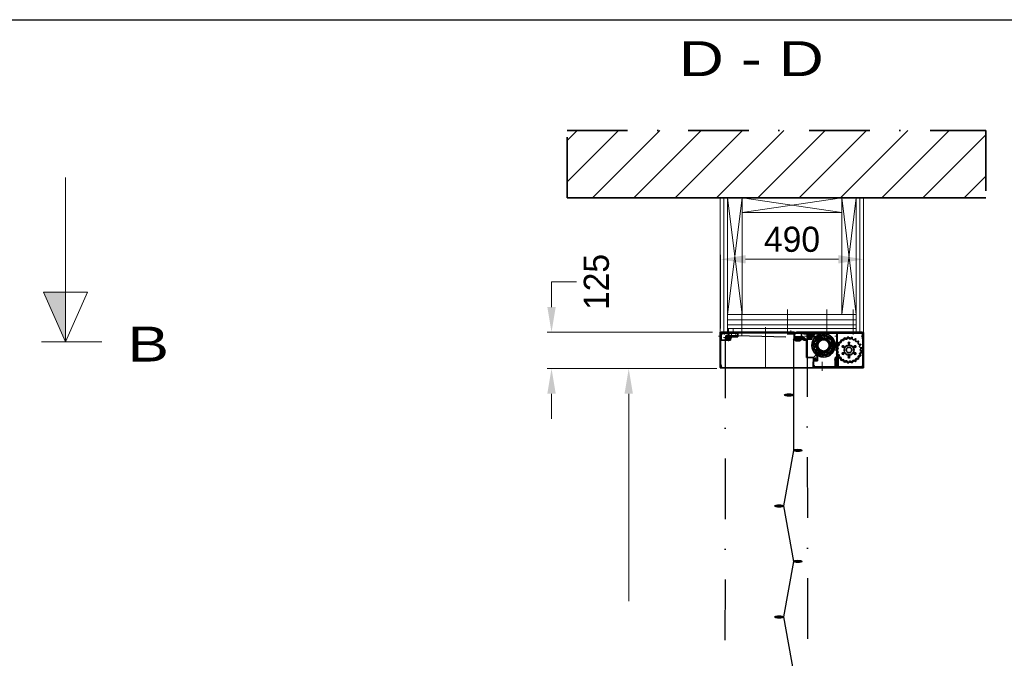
# Model space of a CAD drawing. Extents: x 50445 to 145605, y -10968 to 41989.
# Tile 21 of 256: x 58989 to 62360, y 6414 to 8600. Entities that reach past the tile are written whole.
import ezdxf
from ezdxf.enums import TextEntityAlignment as Align

# ---------------------------------------------------------------- set-up
doc = ezdxf.new("R2010")
doc.units = 0
doc.header["$LTSCALE"] = 414.30304
doc.header["$MEASUREMENT"] = 0
doc.linetypes.add('DASHDOT', pattern=[1, 0.5, -0.25, 0, -0.25])
doc.linetypes.add('DASHED', pattern=[0.75, 0.5, -0.25])
doc.layers.get('0').update_dxf_attribs({"linetype": 'CONTINUOUS'})
doc.layers.get('Defpoints').update_dxf_attribs({"linetype": 'CONTINUOUS'})
for name, color, linetype, lineweight in [('BESCHRIFTUNG 025', 7, 'CONTINUOUS', 25), ('BLECH', 5, 'CONTINUOUS', 35), ('ELEKTRIK', 7, 'CONTINUOUS', 0), ('GEWEBE', 171, 'CONTINUOUS', 25), ('HILFSLINIEN', 3, 'CONTINUOUS', 13), ('LIJN18', 30, 'CONTINUOUS', 18), ('MITTELLINIEN', 7, 'DASHDOT', 18), ('PROMAT', 7, 'CONTINUOUS', 35), ('SCHRAFFUR WÄNDE', 34, 'CONTINUOUS', 18), ('STAHLBAU', 7, 'CONTINUOUS', 35), ('Standard', 7, 'CONTINUOUS', 25), ('UNSICHTBARE', 7, 'DASHED', 18)]:
    doc.layers.add(name, color=color, linetype=linetype, lineweight=lineweight)
doc.styles.add('Arial', font='arial.ttf')
doc.dimstyles.get("Standard").update_dxf_attribs({"dimtxt": 0.18, "dimasz": 0.18, "dimexe": 0.18, "dimexo": 0.0625, "dimgap": 0.09, "dimtad": 0, "dimtih": 1, "dimtoh": 1, "dimdec": 4, "dimzin": 0, "dimdsep": 46, "dimtxsty": 'Standard', "dimcen": 0.09, "dimadec": 0, "dimazin": 0, "dimtfac": 1, "dimtdec": 4, "dimtofl": 0, "dimtmove": 0, "dimatfit": 3, "dimfxl": 1, "dimtolj": 1, "dimtzin": 0, "dimarcsym": 0})

# ---------------------------------------------------------------- blocks, each defined once
blk = doc.blocks.new('*D551')
at = {"layer": 'Defpoints', "color": 0, "linetype": 'Continuous', "lineweight": 0, "transparency": 16777216}
for p in [(61390.8, 7405.4), (61073.7, 4530), (61245.8, 4530)]:
    blk.add_point(p, dxfattribs=at)
at = {"layer": 'LIJN18', "color": 0, "linetype": 'Continuous', "lineweight": 0, "transparency": 16777216}
for p, q in [((61375.8, 7405.4), (61058.7, 7405.4)), ((61073.7, 7319.4), (61073.7, 6609)), ((61073.7, 4616), (61073.7, 5326.3)), ((61230.8, 4530), (61058.7, 4530))]:
    blk.add_line(p, q, dxfattribs=at)
for points in [[(61059.3, 7319.4), (61088, 7319.4), (61073.7, 7405.4)], [(61059.3, 4616), (61088, 4616), (61073.7, 4530)]]:
    blk.add_solid(points, dxfattribs=at)
at = {"layer": 'LIJN18', "color": 0, "linetype": 'Continuous', "lineweight": 0, "transparency": 16777216, "insert": (61073.7, 5967.7), "char_height": 86, "attachment_point": 5, "rotation": 90}
blk.add_mtext('\\A1;Afrollengte 2700', dxfattribs=at)
blk = doc.blocks.new('*D552')
at = {"layer": 'Defpoints', "color": 0, "linetype": 'Continuous', "lineweight": 0, "transparency": 16777216}
for p in [(60809.4, 7530), (61375.8, 7530), (61375.8, 7405.4)]:
    blk.add_point(p, dxfattribs=at)
at = {"layer": 'LIJN18', "color": 0, "linetype": 'Continuous', "lineweight": 0, "transparency": 16777216}
for p, q in [((60809.4, 7616), (60809.4, 7702)), ((60809.4, 7702), (60895.4, 7702)), ((61360.8, 7530), (60794.4, 7530)), ((61360.8, 7405.4), (60794.4, 7405.4)), ((60809.4, 7319.4), (60809.4, 7233.4))]:
    blk.add_line(p, q, dxfattribs=at)
for points in [[(60795.1, 7616), (60823.8, 7616), (60809.4, 7530)], [(60795.1, 7319.4), (60823.8, 7319.4), (60809.4, 7405.4)]]:
    blk.add_solid(points, dxfattribs=at)
at = {"layer": 'LIJN18', "color": 0, "linetype": 'Continuous', "lineweight": 0, "transparency": 16777216, "insert": (60963.4, 7702), "char_height": 86, "attachment_point": 5, "rotation": 90}
blk.add_mtext('\\A1;125', dxfattribs=at)
blk = doc.blocks.new('*D553')
at = {"layer": 'Defpoints', "color": 0, "linetype": 'Continuous', "lineweight": 0, "transparency": 16777216}
for p in [(61387.8, 7779.6), (61387.8, 7527.5), (61877.8, 7517)]:
    blk.add_point(p, dxfattribs=at)
at = {"layer": 'LIJN18', "color": 0, "linetype": 'Continuous', "lineweight": 0, "transparency": 16777216}
for p, q in [((61387.8, 7542.5), (61387.8, 7794.6)), ((61877.8, 7532), (61877.8, 7794.6)), ((61791.8, 7779.6), (61473.8, 7779.6))]:
    blk.add_line(p, q, dxfattribs=at)
for points in [[(61473.8, 7793.9), (61473.8, 7765.3), (61387.8, 7779.6)], [(61791.8, 7793.9), (61791.8, 7765.3), (61877.8, 7779.6)]]:
    blk.add_solid(points, dxfattribs=at)
at = {"layer": 'LIJN18', "color": 0, "linetype": 'Continuous', "lineweight": 0, "transparency": 16777216, "insert": (61632.8, 7847.6), "char_height": 86, "attachment_point": 5}
blk.add_mtext('\\A1;490', dxfattribs=at)

msp = doc.modelspace()

# ---------------------------------------------------------------- hatches: boundary and pattern name
at = {"layer": 'BESCHRIFTUNG 025', "lineweight": 0}
msp.add_hatch(color=256, dxfattribs=at).paths.add_polyline_path([(59070.4, 7666.6), (59145.3, 7497.2), (59145.3, 7666.6)])
at = {"layer": 'SCHRAFFUR WÄNDE'}
h = msp.add_hatch(dxfattribs=at)
h.set_pattern_fill('ANSI31', color=256, scale=32, style=0)
h.set_pattern_definition([(45, (43230.41, -4355.39), (-70.7107, 70.7107), [])])
h.paths.add_polyline_path([(62296.5, 8220.8), (60862.9, 8220.8), (60862.9, 7990), (62296.5, 7990)])

# ---------------------------------------------------------------- linework, layer by layer
at = {"linetype": 'Continuous', "lineweight": 0}
for p, q in [((61386.8, 7530), (61386.8, 7990)), ((61399.3, 7530), (61399.3, 7990)), ((61411.8, 7530), (61411.8, 7990)), ((61411.8, 7990), (61461.8, 7591)), ((61411.8, 7591), (61461.8, 7990)), ((61461.8, 7591), (61461.8, 7990)), ((61461.8, 7990), (61461.8, 7940)), ((61461.8, 7990), (61802.8, 7940)), ((61461.8, 7940), (61802.8, 7990)), ((61802.8, 7990), (61802.8, 7591)), ((61802.8, 7990), (61852.8, 7591)), ((61802.8, 7591), (61852.8, 7990)), ((61852.8, 7530), (61852.8, 7990)), ((61865.3, 7530), (61865.3, 7990)), ((61877.8, 7530), (61877.8, 7990)), ((61461.8, 7940), (61802.8, 7940)), ((61411.8, 7591), (61852.8, 7591)), ((61411.8, 7591), (61461.8, 7591)), ((61411.8, 7573), (61852.8, 7573)), ((61411.8, 7555), (61852.8, 7555)), ((61411.8, 7542.5), (61852.8, 7542.5)), ((61877.8, 7530), (61852.8, 7530))]:
    msp.add_line(p, q, dxfattribs=at)
msp.add_lwpolyline([(50444.8, -1675.3), (50444.8, 8599.8), (65294.8, 8599.8), (65294.8, -1675.3)], close=True)
at = {"layer": 'BESCHRIFTUNG 025', "lineweight": 0}
for p, q in [((59145.3, 7497.2), (59145.3, 8059.7)), ((59220.2, 7666.6), (59070.4, 7666.6)), ((59145.3, 7497.2), (59070.4, 7666.6)), ((59145.3, 7497.2), (59220.2, 7666.6))]:
    msp.add_line(p, q, dxfattribs=at)
at = {"layer": 'BESCHRIFTUNG 025', "linetype": 'DASHDOT', "lineweight": 0}
msp.add_line((59270.3, 7497.2), (58645.3, 7497.2), dxfattribs=at)
at = {"layer": 'BLECH'}
for p, q in [((61386.8, 7530), (61387.8, 7530)), ((61386.8, 7530), (61386.8, 7410)), ((61387.8, 7530), (61387.8, 7410)), ((61387.8, 7527.5), (61387.8, 7510)), ((61389.8, 7527), (61389.8, 7510)), ((61389.8, 7521.5), (61394.8, 7526.5)), ((61389.8, 7503), (61389.8, 7521.5)), ((61390.3, 7530), (61638.8, 7530)), ((61390.8, 7528), (61638.8, 7528)), ((61392.8, 7528), (61392.8, 7526.5)), ((61392.8, 7528), (61447.3, 7528)), ((61394.8, 7526.5), (61392.8, 7526.5)), ((61447.3, 7528), (61447.3, 7514)), ((61641.8, 7528), (61618.8, 7528)), ((61618.8, 7528), (61618.8, 7525)), ((61641.8, 7525), (61618.8, 7525)), ((61622.3, 7526.5), (61622.3, 7528)), ((61672.3, 7528), (61622.3, 7528)), ((61672.3, 7526.5), (61622.3, 7526.5)), ((61638.8, 7528), (61642.7, 7528)), ((61638.8, 7519), (61641.8, 7519)), ((61639.8, 7527), (61639.8, 7511)), ((61641.8, 7528), (61649.3, 7530)), ((61641.8, 7528), (61641.8, 7514)), ((61641.8, 7527), (61641.8, 7511)), ((61641.8, 7525), (61649.3, 7527)), ((61649.3, 7530), (61872.6, 7530)), ((61649.3, 7527), (61876.8, 7527)), ((61665.3, 7523), (61670.3, 7528)), ((61665.3, 7510), (61665.3, 7523)), ((61670.3, 7528), (61714.8, 7528)), ((61672.3, 7525), (61672.3, 7528)), ((61700.8, 7525), (61672.3, 7525)), ((61700.8, 7514), (61700.8, 7527)), ((61700.8, 7525), (61700.8, 7506)), ((61714.8, 7528), (61714.8, 7525)), ((61714.8, 7525), (61730.8, 7525)), ((61723.9, 7517.9), (61724.8, 7518.3)), ((61723.9, 7517.9), (61724.5, 7513.1)), ((61724.8, 7518.3), (61728.2, 7515)), ((61730.8, 7509.6), (61730.8, 7525)), ((61736.9, 7521.8), (61735.7, 7517.1)), ((61736.9, 7521.8), (61737.9, 7521.8)), ((61737.9, 7521.8), (61739.9, 7517.5)), ((61750.5, 7520.7), (61747.7, 7516.8)), ((61750.5, 7520.7), (61751.4, 7520.4)), ((61751.4, 7520.4), (61751.7, 7515.6)), ((61785.8, 7530), (61785.8, 7410)), ((61785.8, 7530), (61786.8, 7530)), ((61786.8, 7530), (61786.8, 7410)), ((61786.8, 7422), (61786.8, 7529)), ((61876.8, 7529), (61786.8, 7529)), ((61872.6, 7527), (61872.6, 7530)), ((61873.8, 7527), (61873.8, 7507)), ((61875.8, 7529), (61875.8, 7410)), ((61876.8, 7529), (61876.8, 7410)), ((61876.8, 7529), (61877.8, 7529)), ((61876.8, 7527), (61876.8, 7417)), ((61877.8, 7529), (61877.8, 7410)), ((61387.8, 7510), (61389.8, 7510)), ((61389.8, 7503), (61422.3, 7503)), ((61422.3, 7514), (61422.3, 7503)), ((61422.3, 7514), (61447.3, 7514)), ((61639.8, 7511), (61641.8, 7511)), ((61672.3, 7514), (61641.8, 7514)), ((61642.8, 7510), (61675.3, 7510)), ((61642.8, 7508), (61675.3, 7508)), ((61644.3, 7500.7), (61644.3, 7502.7)), ((61660.3, 7502.7), (61644.3, 7502.7)), ((61660.3, 7500.7), (61644.3, 7500.7)), ((61660.3, 7500.7), (61660.3, 7502.7)), ((61665.3, 7510), (61669.3, 7510)), ((61669.3, 7510.5), (61675.3, 7510.5)), ((61669.3, 7510.5), (61669.3, 7510)), ((61672.3, 7510), (61672.3, 7514)), ((61672.3, 7510), (61676.3, 7510)), ((61672.3, 7502.5), (61672.3, 7507.5)), ((61672.3, 7507.5), (61675.3, 7507.5)), ((61672.3, 7502.5), (61682.3, 7502.5)), ((61675.3, 7510.5), (61675.3, 7507.5)), ((61675.3, 7508), (61675.3, 7510)), ((61676.3, 7506), (61676.3, 7510)), ((61700.8, 7506), (61676.3, 7506)), ((61682.3, 7443), (61682.3, 7502.5)), ((61700.8, 7514), (61732.2, 7514)), ((61703.8, 7485.5), (61708.3, 7487.1)), ((61703.8, 7484.5), (61703.8, 7485.5)), ((61703.8, 7484.5), (61708.3, 7482.9)), ((61706.1, 7497.9), (61706.5, 7498.8)), ((61706.1, 7497.9), (61709.8, 7494.7)), ((61706.5, 7498.8), (61711.3, 7498.7)), ((61713.1, 7509.5), (61713.8, 7510.3)), ((61713.1, 7509.5), (61715.4, 7505.3)), ((61713.8, 7510.3), (61718.2, 7508.4)), ((61717.8, 7496.6), (61730.8, 7509.6)), ((61717.8, 7496.6), (61717.8, 7450.2)), ((61740.8, 7509), (61732.2, 7514)), ((61740.8, 7509), (61751, 7509)), ((61751, 7509), (61764.8, 7495.1)), ((61762.7, 7514.8), (61758.7, 7512.1)), ((61763.5, 7514.2), (61762.1, 7509.6)), ((61766.1, 7483.9), (61762.2, 7490.7)), ((61762.7, 7514.8), (61763.5, 7514.2)), ((61764.8, 7495.1), (61764.8, 7473.4)), ((61769.7, 7486), (61765.8, 7492.8)), ((61772, 7504.9), (61767.3, 7503.8)), ((61772.5, 7504), (61769.5, 7500.3)), ((61772, 7504.9), (61772.5, 7504)), ((61777.1, 7492.3), (61772.3, 7493)), ((61777.3, 7491.3), (61773.1, 7488.9)), ((61777.1, 7492.3), (61777.3, 7491.3)), ((61790.6, 7493.9), (61791.1, 7494.7)), ((61790.6, 7493.9), (61793.3, 7490.1)), ((61791.1, 7494.7), (61795.7, 7493.6)), ((61799.6, 7503.8), (61800.3, 7504.5)), ((61799.6, 7503.8), (61801.1, 7499.4)), ((61800.3, 7504.5), (61804.4, 7502)), ((61811.1, 7510.7), (61812, 7511)), ((61811.1, 7510.7), (61811.2, 7506)), ((61812, 7511), (61815.2, 7507.5)), ((61824.2, 7513.8), (61822.9, 7509.3)), ((61825.2, 7513.9), (61824.2, 7513.8)), ((61825.2, 7513.9), (61827.1, 7509.6)), ((61837.5, 7512.9), (61835, 7509)), ((61838.5, 7512.7), (61837.5, 7512.9)), ((61838.5, 7512.7), (61839.1, 7508)), ((61850.1, 7508.2), (61846.5, 7505.2)), ((61850.1, 7508.2), (61850.9, 7507.7)), ((61850.9, 7507.7), (61850.1, 7503)), ((61860.7, 7499.9), (61856.3, 7498.1)), ((61861.3, 7499.2), (61859.2, 7495)), ((61860.7, 7499.9), (61861.3, 7499.2)), ((61868.3, 7488.9), (61863.6, 7488.5)), ((61868.8, 7488), (61865.5, 7484.7)), ((61868.3, 7488.9), (61868.8, 7488)), ((61873.8, 7507), (61876.8, 7507)), ((61726.8, 7464.6), (61705.8, 7443.6)), ((61706.1, 7472.1), (61709.8, 7475.2)), ((61706.5, 7471.1), (61706.1, 7472.1)), ((61706.5, 7471.1), (61711.3, 7471.3)), ((61713.1, 7460.4), (61715.4, 7464.7)), ((61713.8, 7459.7), (61713.1, 7460.4)), ((61713.8, 7459.7), (61718.2, 7461.5)), ((61717.8, 7450.2), (61719.8, 7442)), ((61723.9, 7452.1), (61724.5, 7456.8)), ((61724.8, 7451.6), (61723.9, 7452.1)), ((61724.8, 7451.6), (61728.2, 7455)), ((61726.8, 7464.6), (61734.6, 7461)), ((61734.6, 7461), (61752.4, 7461)), ((61736.9, 7448.2), (61735.7, 7452.8)), ((61737.9, 7448.1), (61739.9, 7452.4)), ((61750.5, 7449.2), (61747.7, 7453.2)), ((61751.4, 7449.5), (61751.7, 7454.3)), ((61752.4, 7461), (61764.8, 7473.4)), ((61762.7, 7455.1), (61758.7, 7457.8)), ((61763.5, 7455.7), (61762.1, 7460.3)), ((61763.5, 7455.7), (61762.7, 7455.1)), ((61772, 7465.1), (61767.3, 7466.1)), ((61772.5, 7465.9), (61769.5, 7469.7)), ((61772.5, 7465.9), (61772, 7465.1)), ((61777.1, 7477.7), (61772.3, 7476.9)), ((61777.3, 7478.7), (61773.1, 7481.1)), ((61777.3, 7478.7), (61777.1, 7477.7)), ((61783, 7469.5), (61787.4, 7471.1)), ((61783, 7468.5), (61783, 7469.5)), ((61783, 7468.5), (61787.4, 7466.8)), ((61784.9, 7481.7), (61785.2, 7482.7)), ((61784.9, 7481.7), (61788.6, 7478.9)), ((61784.9, 7456.2), (61788.6, 7459)), ((61785.2, 7455.2), (61784.9, 7456.2)), ((61785.2, 7482.7), (61789.9, 7483)), ((61785.2, 7455.2), (61789.9, 7455)), ((61868.8, 7449.9), (61865.5, 7453.3)), ((61872.4, 7476.2), (61867.8, 7477.1)), ((61872.4, 7461.8), (61867.8, 7460.8)), ((61872.6, 7475.2), (61868.5, 7472.9)), ((61872.6, 7462.8), (61868.5, 7465)), ((61872.4, 7476.2), (61872.6, 7475.2)), ((61872.6, 7462.8), (61872.4, 7461.8)), ((61387.9, 7419), (61388.9, 7419.2)), ((61389.8, 7410.2), (61387.9, 7419)), ((61390.8, 7410.4), (61388.9, 7419.2)), ((61682.3, 7443), (61706.8, 7443)), ((61704.8, 7429), (61705.8, 7429)), ((61704.8, 7410), (61704.8, 7429)), ((61705.8, 7417), (61705.8, 7443.6)), ((61705.8, 7410), (61705.8, 7429)), ((61710.8, 7412), (61705.8, 7417)), ((61706.8, 7443), (61706.8, 7433)), ((61706.8, 7433), (61707.8, 7432)), ((61707.8, 7432), (61719.8, 7432)), ((61719.8, 7442), (61719.8, 7432)), ((61737.9, 7448.1), (61736.9, 7448.2)), ((61751.4, 7449.5), (61750.5, 7449.2)), ((61780.8, 7442), (61785.8, 7447)), ((61780.8, 7442), (61780.8, 7409)), ((61785.8, 7447), (61790.8, 7442)), ((61786.8, 7410), (61786.8, 7422)), ((61787.8, 7422), (61786.8, 7422)), ((61787.8, 7422), (61787.8, 7410)), ((61790.6, 7444), (61793.3, 7447.9)), ((61791.1, 7443.2), (61790.6, 7444)), ((61790.8, 7409), (61790.8, 7442)), ((61791.1, 7443.2), (61795.7, 7444.3)), ((61799.6, 7434.1), (61801.1, 7438.6)), ((61800.3, 7433.5), (61799.6, 7434.1)), ((61800.3, 7433.5), (61804.4, 7435.9)), ((61811.1, 7427.3), (61811.2, 7432)), ((61812, 7426.9), (61811.1, 7427.3)), ((61812, 7426.9), (61815.2, 7430.4)), ((61824.2, 7424.1), (61822.9, 7428.7)), ((61825.2, 7424.1), (61824.2, 7424.1)), ((61825.2, 7424.1), (61827.1, 7428.3)), ((61837.5, 7425), (61835, 7428.9)), ((61838.5, 7425.2), (61837.5, 7425)), ((61838.5, 7425.2), (61839.1, 7429.9)), ((61850.1, 7429.7), (61846.5, 7432.8)), ((61850.9, 7430.2), (61850.1, 7434.9)), ((61850.9, 7430.2), (61850.1, 7429.7)), ((61860.7, 7438), (61856.3, 7439.8)), ((61861.3, 7438.7), (61859.2, 7442.9)), ((61861.3, 7438.7), (61860.7, 7438)), ((61868.3, 7449), (61863.6, 7449.4)), ((61868.8, 7449.9), (61868.3, 7449)), ((61871.8, 7412), (61876.8, 7417)), ((61706.8, 7408), (61386.8, 7408)), ((61784.8, 7409), (61706.8, 7409)), ((61784.8, 7408), (61706.8, 7408)), ((61710.8, 7412), (61710.8, 7409)), ((61780.8, 7412), (61710.8, 7412)), ((61710.8, 7409), (61780.8, 7409)), ((61788.8, 7409), (61875.8, 7409)), ((61788.8, 7408), (61875.8, 7408)), ((61790.8, 7412), (61808.8, 7412)), ((61790.8, 7409), (61847.8, 7409)), ((61808.8, 7412), (61844.8, 7412)), ((61844.8, 7412), (61871.8, 7412)), ((61847.8, 7409), (61871.8, 7409)), ((61871.8, 7412), (61871.8, 7409)), ((61875.8, 7410), (61876.8, 7410))]:
    msp.add_line(p, q, dxfattribs=at)
at = {"layer": 'BLECH', "linetype": 'DASHED'}
for p, q in [((61394.8, 7526.5), (61447.3, 7526.5)), ((61700.8, 7527), (61700.8, 7528)), ((61700.8, 7528), (61715.8, 7528)), ((61715.8, 7528), (61715.8, 7530)), ((61807.5, 7412), (61807.5, 7409)), ((61847.8, 7412), (61847.8, 7409))]:
    msp.add_line(p, q, dxfattribs=at)
at = {"layer": 'BLECH'}
for centre, radius in [((61692.3, 7516.5), 5), ((61740.8, 7485), 40), ((61707.8, 7522), 2.5), ((61707.8, 7522), 2.5), ((61713.3, 7485), 2.5), ((61740.8, 7485), 21.2), ((61740.8, 7485), 21.1), ((61727.1, 7508.8), 2.5), ((61754.6, 7508.8), 2.5), ((61807.2, 7481), 3), ((61828, 7469), 17.2), ((61828, 7493), 3), ((61848.8, 7481), 3), ((61727.1, 7461.1), 2.5), ((61754.6, 7461.1), 2.5), ((61807.2, 7457), 3), ((61848.8, 7457), 3), ((61712.8, 7439), 2.6), ((61712.8, 7439), 2.5), ((61828, 7445), 3)]:
    msp.add_circle(centre, radius, dxfattribs=at)
for centre, radius, start, end in [((61390.3, 7527.5), 2.5, 90, 180), ((61390.8, 7527), 1, 90, 180), ((61638.8, 7527), 3, 0, 90), ((61638.8, 7527), 1, 0, 90), ((61744, 7519.4), 4.5, 204.854, 324.5578), ((61642.8, 7511), 3, 180, 270), ((61642.8, 7511), 1, 180, 270), ((61706.8, 7491.3), 4.5, 289.5599, 49.2636), ((61711.4, 7503.2), 4.5, 268.3834, 28.0872), ((61720, 7512.5), 4.5, 247.207, 6.9107), ((61731.4, 7518.2), 4.5, 226.0305, 345.7342), ((61756.2, 7515.9), 4.5, 183.6775, 303.3813), ((61766.4, 7508.2), 4.5, 162.5011, 282.2048), ((61764, 7491.7), 2.1, 30, 210), ((61767.9, 7485), 2.1, 210, 30), ((61773, 7497.4), 4.5, 141.3246, 261.0283), ((61775.4, 7485), 4.5, 120.1481, 239.8519), ((61789.6, 7487.4), 4.5, 273.0546, 35.5169), ((61796.8, 7497.9), 4.5, 255.9117, 18.374), ((61806.7, 7505.9), 4.5, 238.7689, 1.2311), ((61818.5, 7510.5), 4.5, 221.626, 344.0883), ((61831.2, 7511.4), 4.5, 204.4831, 326.9454), ((61843.6, 7508.6), 4.5, 187.3403, 309.8026), ((61854.6, 7502.3), 4.5, 170.1974, 292.6597), ((61863.2, 7493), 4.5, 153.0546, 275.5169), ((61868.7, 7481.5), 4.5, 135.9117, 258.374), ((61706.8, 7478.6), 4.5, 310.7364, 70.4401), ((61711.4, 7466.8), 4.5, 331.9128, 91.6166), ((61720, 7457.4), 4.5, 353.0893, 112.793), ((61731.4, 7451.7), 4.5, 14.2658, 133.9695), ((61744, 7450.5), 4.5, 35.4422, 155.146), ((61756.2, 7454), 4.5, 56.6187, 176.3225), ((61766.4, 7461.7), 4.5, 77.7952, 197.4989), ((61773, 7472.5), 4.5, 98.9717, 218.6754), ((61785.9, 7475.3), 4.5, 290.1974, 52.6597), ((61785.9, 7462.6), 4.5, 307.3403, 69.8026), ((61789.6, 7450.5), 4.5, 324.4831, 86.9454), ((61868.7, 7456.4), 4.5, 101.626, 224.0883), ((61870.6, 7469), 4.5, 118.7689, 241.2311), ((61796.8, 7440), 4.5, 341.626, 104.0883), ((61806.7, 7432.1), 4.5, 358.7689, 121.2311), ((61818.5, 7427.4), 4.5, 15.9117, 138.374), ((61831.2, 7426.5), 4.5, 33.0546, 155.5169), ((61843.6, 7429.3), 4.5, 50.1974, 172.6597), ((61854.6, 7435.7), 4.5, 67.3403, 189.8026), ((61863.2, 7445), 4.5, 84.4831, 206.9454), ((61388.8, 7410), 2, 180, 12), ((61388.8, 7410), 1, 180, 12), ((61706.8, 7410), 2, 180, 270), ((61706.8, 7410), 1, 180, 270), ((61784.8, 7410), 2, 270, 0), ((61784.8, 7410), 1, 270, 0), ((61788.8, 7410), 2, 180, 270), ((61788.8, 7410), 1, 180, 270), ((61875.8, 7410), 1, 270, 0), ((61875.8, 7410), 2, 270, 0)]:
    msp.add_arc(centre, radius, start, end, dxfattribs=at)
for p in [(61707.8, 7522), (61724.2, 7508.7), (61769.7, 7487.5), (61728.6, 7458.7), (61712.8, 7439)]:
    msp.add_point(p, dxfattribs=at)
at = {"layer": 'ELEKTRIK'}
for centre, radius in [((61414.8, 7512), 10), ((61414.8, 7512), 8), ((61414.8, 7512), 6), ((61692.3, 7516.5), 10), ((61692.3, 7516.5), 8), ((61692.3, 7516.5), 6)]:
    msp.add_circle(centre, radius, dxfattribs=at)
at = {"layer": 'GEWEBE'}
for p, q in [((61637.3, 7505.3), (61637.4, 7315.3)), ((61637.5, 7315.3), (61637.5, 7125.3)), ((61637.5, 7125.3), (61604, 6935.3)), ((61604, 6935.3), (61637.5, 6745.3)), ((61637.5, 6745.3), (61603.5, 6555.3)), ((61603.5, 6555.3), (61637.5, 6365.3))]:
    msp.add_line(p, q, dxfattribs=at)
for centre in [(61652.3, 7505.3), (61622.5, 7315.3), (61652.5, 7125.3), (61589, 6935.3), (61652.5, 6745.3), (61588.5, 6555.3)]:
    msp.add_ellipse(centre, major_axis=(15, 0), ratio=0.266667, dxfattribs=at)
at = {"layer": 'HILFSLINIEN'}
for p, q in [((61460.8, 7519.9), (61460.8, 7608.1)), ((61616.8, 7607.6), (61616.8, 7521.8)), ((61751.8, 7607.6), (61751.8, 7521.8)), ((61841.8, 7607.6), (61841.8, 7521.8)), ((61387.5, 7530), (61387.5, 7410)), ((61415.8, 7528), (61415.8, 7542.5)), ((61430.8, 7528), (61430.8, 7542.3)), ((61542.3, 7408), (61542.3, 7547.3)), ((61628.3, 7536.1), (61628.3, 7524.7)), ((61628.3, 7526.5), (61628.3, 7530.2)), ((61786.1, 7530), (61786.1, 7410)), ((61877.1, 7529), (61877.1, 7410)), ((61381.6, 7517), (61387.8, 7517)), ((61384.5, 7517), (61389.8, 7517)), ((61659, 7505.3), (61645.6, 7505.3)), ((61652.3, 7503.8), (61652.3, 7510)), ((61786.8, 7517), (61779, 7517)), ((61877.8, 7517), (61870, 7517)), ((61390.1, 7410.2), (61388.2, 7419)), ((61705.5, 7410), (61705.5, 7429)), ((61736.4, 7398.2), (61736.4, 7429)), ((61786.8, 7436), (61777.6, 7436)), ((61787.5, 7422), (61787.5, 7410)), ((61704.8, 7408), (61690.8, 7408)), ((61784.8, 7408.6), (61706.8, 7408.6)), ((61720.8, 7412), (61720.8, 7405.3)), ((61720.8, 7412), (61720.8, 7405.3)), ((61770.8, 7412), (61770.8, 7405.3)), ((61770.8, 7412), (61770.8, 7405.3)), ((61788.8, 7408.6), (61875.8, 7408.6)), ((61800.8, 7412), (61800.8, 7405.3)), ((61800.8, 7412), (61800.8, 7405.3)), ((61851.8, 7412), (61851.8, 7405.3)), ((61851.8, 7412), (61851.8, 7405.3))]:
    msp.add_line(p, q, dxfattribs=at)
for centre, start, end in [((61388.8, 7410), 180, 12), ((61706.8, 7410), 180, 270), ((61784.8, 7410), 270, 0), ((61788.8, 7410), 180, 270), ((61875.8, 7410), 270, 0)]:
    msp.add_arc(centre, 1.33, start, end, dxfattribs=at)
at = {"layer": 'MITTELLINIEN'}
for p, q in [((61400.8, 7521.5), (61400.8, 7533)), ((61414.8, 7525), (61414.8, 7499.5)), ((61425.8, 7521.5), (61425.8, 7533)), ((61440.8, 7521.5), (61440.8, 7533)), ((61692.3, 7529.5), (61692.3, 7504)), ((61427.2, 7512), (61398.3, 7512)), ((61704.7, 7516.5), (61675.8, 7516.5))]:
    msp.add_line(p, q, dxfattribs=at)
for centre, radius in [((61740.8, 7485), 34.6), ((61828, 7469), 42.6)]:
    msp.add_circle(centre, radius, dxfattribs=at)
at = {"layer": 'PROMAT', "linetype": 'DASHDOT'}
for p, q in [((60862.9, 8220.8), (62296.5, 8220.8)), ((60862.9, 7990), (60862.9, 8220.8)), ((62296.5, 8220.8), (62296.5, 7990))]:
    msp.add_line(p, q, dxfattribs=at)
at = {"layer": 'PROMAT'}
msp.add_line((62296.5, 7990), (60862.9, 7990), dxfattribs=at)
at = {"layer": 'STAHLBAU'}
for p, q in [((61644.8, 7506.5), (61644.8, 7505.5)), ((61644.9, 7505.3), (61644.8, 7505.5)), ((61644.9, 7505.3), (61644.8, 7505.2)), ((61644.8, 7505.2), (61644.8, 7504.2)), ((61659.3, 7507), (61645.3, 7507)), ((61645.3, 7503.7), (61647, 7503.7)), ((61659, 7506.3), (61645.6, 7506.3)), ((61645.6, 7506.3), (61645.6, 7504.3)), ((61645.6, 7504.3), (61647, 7504.3)), ((61647, 7504.3), (61647, 7503.7)), ((61659, 7504.3), (61657.5, 7504.3)), ((61657.5, 7504.3), (61657.5, 7503.7)), ((61659.3, 7503.7), (61657.5, 7503.7)), ((61659, 7506.3), (61659, 7504.3)), ((61659.6, 7505.3), (61659.8, 7505.5)), ((61659.6, 7505.3), (61659.8, 7505.2)), ((61659.8, 7506.5), (61659.8, 7505.5)), ((61659.8, 7505.2), (61659.8, 7504.2)), ((61818, 7466.5), (61818, 7471.5)), ((61818, 7471.5), (61820.2, 7471.5)), ((61818, 7466.5), (61820.2, 7466.5)), ((61820.8, 7476.4), (61825.2, 7478.9)), ((61820.8, 7476.4), (61821.9, 7474.5)), ((61820.8, 7461.6), (61821.9, 7463.4)), ((61825.2, 7459.1), (61820.8, 7461.6)), ((61825.2, 7478.9), (61826.3, 7477)), ((61825.2, 7459.1), (61826.3, 7460.9)), ((61830.8, 7478.9), (61829.8, 7477)), ((61830.8, 7459.1), (61829.8, 7460.9)), ((61830.8, 7478.9), (61835.2, 7476.4)), ((61835.2, 7461.6), (61830.8, 7459.1)), ((61835.2, 7476.4), (61834.1, 7474.5)), ((61835.2, 7461.6), (61834.1, 7463.4)), ((61838, 7471.5), (61835.8, 7471.5)), ((61838, 7466.5), (61835.8, 7466.5)), ((61838, 7471.5), (61838, 7466.5)), ((61615, 7315.5), (61615, 7316.5)), ((61615.1, 7315.3), (61615, 7315.5)), ((61615.1, 7315.3), (61615, 7315.2)), ((61615, 7314.2), (61615, 7315.2)), ((61615.5, 7317), (61617.2, 7317)), ((61615.7, 7314.3), (61615.7, 7316.3)), ((61615.7, 7316.3), (61617.2, 7316.3)), ((61617.2, 7316.3), (61617.2, 7317)), ((61629.5, 7317), (61627.7, 7317)), ((61627.7, 7316.3), (61627.7, 7317)), ((61629.2, 7316.3), (61627.7, 7316.3)), ((61629.2, 7314.3), (61629.2, 7316.3)), ((61629.8, 7315.3), (61630, 7315.5)), ((61629.8, 7315.3), (61630, 7315.2)), ((61630, 7315.5), (61630, 7316.5)), ((61630, 7314.2), (61630, 7315.2)), ((61615.5, 7313.7), (61629.5, 7313.7)), ((61615.7, 7314.3), (61629.2, 7314.3)), ((61645, 7125.5), (61645, 7126.5)), ((61645.1, 7125.3), (61645, 7125.5)), ((61645.1, 7125.3), (61645, 7125.2)), ((61645, 7124.2), (61645, 7125.2)), ((61645.5, 7127), (61647.2, 7127)), ((61645.5, 7123.7), (61659.5, 7123.7)), ((61645.7, 7124.3), (61645.7, 7126.3)), ((61645.7, 7126.3), (61647.2, 7126.3)), ((61645.7, 7124.3), (61659.2, 7124.3)), ((61647.2, 7126.3), (61647.2, 7127)), ((61659.5, 7127), (61657.7, 7127)), ((61657.7, 7126.3), (61657.7, 7127)), ((61659.2, 7126.3), (61657.7, 7126.3)), ((61659.2, 7124.3), (61659.2, 7126.3)), ((61659.8, 7125.3), (61660, 7125.5)), ((61659.8, 7125.3), (61660, 7125.2)), ((61660, 7125.5), (61660, 7126.5)), ((61660, 7124.2), (61660, 7125.2)), ((61581.5, 6935.5), (61581.5, 6936.5)), ((61581.6, 6935.3), (61581.5, 6935.5)), ((61581.6, 6935.3), (61581.5, 6935.2)), ((61581.5, 6934.2), (61581.5, 6935.2)), ((61582, 6937), (61583.7, 6937)), ((61582, 6933.7), (61596, 6933.7)), ((61582.2, 6934.3), (61582.2, 6936.3)), ((61582.2, 6936.3), (61583.7, 6936.3)), ((61582.2, 6934.3), (61595.7, 6934.3)), ((61583.7, 6936.3), (61583.7, 6937)), ((61596, 6937), (61594.2, 6937)), ((61594.2, 6936.3), (61594.2, 6937)), ((61595.7, 6936.3), (61594.2, 6936.3)), ((61595.7, 6934.3), (61595.7, 6936.3)), ((61596.3, 6935.3), (61596.5, 6935.5)), ((61596.3, 6935.3), (61596.5, 6935.2)), ((61596.5, 6935.5), (61596.5, 6936.5)), ((61596.5, 6934.2), (61596.5, 6935.2)), ((61645, 6745.5), (61645, 6746.5)), ((61645.1, 6745.3), (61645, 6745.5)), ((61645.1, 6745.3), (61645, 6745.2)), ((61645, 6744.2), (61645, 6745.2)), ((61645.5, 6747), (61647.2, 6747)), ((61645.5, 6743.7), (61659.5, 6743.7)), ((61645.7, 6744.3), (61645.7, 6746.3)), ((61645.7, 6746.3), (61647.2, 6746.3)), ((61645.7, 6744.3), (61659.2, 6744.3)), ((61647.2, 6746.3), (61647.2, 6747)), ((61659.5, 6747), (61657.7, 6747)), ((61657.7, 6746.3), (61657.7, 6747)), ((61659.2, 6746.3), (61657.7, 6746.3)), ((61659.2, 6744.3), (61659.2, 6746.3)), ((61659.8, 6745.3), (61660, 6745.5)), ((61659.8, 6745.3), (61660, 6745.2)), ((61660, 6745.5), (61660, 6746.5)), ((61660, 6744.2), (61660, 6745.2)), ((61581, 6555.5), (61581, 6556.5)), ((61581.1, 6555.3), (61581, 6555.5)), ((61581.1, 6555.3), (61581, 6555.2)), ((61581, 6554.2), (61581, 6555.2)), ((61581.5, 6557), (61583.2, 6557)), ((61581.5, 6553.7), (61595.5, 6553.7)), ((61581.7, 6554.3), (61581.7, 6556.3)), ((61581.7, 6556.3), (61583.2, 6556.3)), ((61581.7, 6554.3), (61595.2, 6554.3)), ((61583.2, 6556.3), (61583.2, 6557)), ((61595.5, 6557), (61593.7, 6557)), ((61593.7, 6556.3), (61593.7, 6557)), ((61595.2, 6556.3), (61593.7, 6556.3)), ((61595.2, 6554.3), (61595.2, 6556.3)), ((61595.8, 6555.3), (61596, 6555.5)), ((61595.8, 6555.3), (61596, 6555.2)), ((61596, 6555.5), (61596, 6556.5)), ((61596, 6554.2), (61596, 6555.2))]:
    msp.add_line(p, q, dxfattribs=at)
at = {"layer": 'STAHLBAU', "color": 5}
msp.add_circle((61414.8, 7512), 5.25, dxfattribs=at)
at = {"layer": 'STAHLBAU', "linetype": 'DASHED'}
for radius in [25, 23.5]:
    msp.add_circle((61740.8, 7485), radius, dxfattribs=at)
at = {"layer": 'STAHLBAU'}
for centre, radius in [((61724.2, 7508.7), 8), ((61740.8, 7485), 21), ((61724.2, 7508.7), 3), ((61740.8, 7485), 19.5), ((61724.2, 7508.7), 2.5), ((61769.7, 7487.5), 8), ((61769.7, 7487.5), 3), ((61769.7, 7487.5), 2.5), ((61776.7, 7481.8), 5), ((61828, 7485.4), 2.5), ((61728.6, 7458.7), 8), ((61728.6, 7458.7), 3), ((61728.6, 7458.7), 2.5), ((61828, 7452.5), 2.5)]:
    msp.add_circle(centre, radius, dxfattribs=at)
for centre, radius, start, end in [((61645.3, 7506.5), 0.5, 90, 180), ((61645.3, 7504.2), 0.5, 180, 270), ((61659.3, 7506.5), 0.5, 0, 90), ((61659.3, 7504.2), 0.5, 270, 0), ((61828, 7469), 8.2, 137.7508, 162.2492), ((61828, 7469), 8.2, 197.7508, 222.2492), ((61828, 7469), 8.2, 77.7508, 102.2492), ((61828, 7469), 8.2, 257.7508, 282.2492), ((61828, 7469), 8.2, 17.7508, 42.2492), ((61828, 7469), 8.2, 317.7508, 342.2492), ((61615.5, 7316.5), 0.5, 90, 180), ((61629.5, 7316.5), 0.5, 0, 90), ((61615.5, 7314.2), 0.5, 180, 270), ((61629.5, 7314.2), 0.5, 270, 0), ((61645.5, 7126.5), 0.5, 90, 180), ((61645.5, 7124.2), 0.5, 180, 270), ((61659.5, 7126.5), 0.5, 0, 90), ((61659.5, 7124.2), 0.5, 270, 0), ((61582, 6936.5), 0.5, 90, 180), ((61582, 6934.2), 0.5, 180, 270), ((61596, 6936.5), 0.5, 0, 90), ((61596, 6934.2), 0.5, 270, 0), ((61645.5, 6746.5), 0.5, 90, 180), ((61645.5, 6744.2), 0.5, 180, 270), ((61659.5, 6746.5), 0.5, 0, 90), ((61659.5, 6744.2), 0.5, 270, 0), ((61581.5, 6556.5), 0.5, 90, 180), ((61581.5, 6554.2), 0.5, 180, 270), ((61595.5, 6556.5), 0.5, 0, 90), ((61595.5, 6554.2), 0.5, 270, 0)]:
    msp.add_arc(centre, radius, start, end, dxfattribs=at)
at = {"layer": 'Standard', "linetype": 'DASHDOT'}
for p, q in [((61404.8, 7520), (61742.1, 7509.8)), ((61403.8, 7512), (61402.3, 4539.7)), ((61684.3, 7516.5), (61689.3, 4536.3))]:
    msp.add_line(p, q, dxfattribs=at)
at = {"layer": 'UNSICHTBARE'}
for p, q in [((61398.2, 7526.5), (61398.2, 7528)), ((61398.2, 7528), (61403.4, 7528)), ((61398.2, 7526.5), (61403.4, 7526.5)), ((61403.4, 7526.5), (61403.4, 7528)), ((61423.2, 7526.5), (61423.2, 7528)), ((61423.2, 7528), (61428.4, 7528)), ((61423.2, 7526.5), (61428.4, 7526.5)), ((61428.4, 7526.5), (61428.4, 7528)), ((61438.2, 7526.5), (61438.2, 7528)), ((61438.2, 7528), (61443.4, 7528)), ((61438.2, 7526.5), (61443.4, 7526.5)), ((61443.4, 7526.5), (61443.4, 7528))]:
    msp.add_line(p, q, dxfattribs=at)
at = {"layer": 'UNSICHTBARE', "lineweight": 0}
for p, q in [((61415.8, 7528), (61415.8, 7542.5)), ((61430.8, 7528), (61430.8, 7542.3)), ((61542.3, 7408), (61542.3, 7547.3))]:
    msp.add_line(p, q, dxfattribs=at)

# ---------------------------------------------------------------- texts
at = {"layer": 'BESCHRIFTUNG 025', "style": 'Arial', "width": 1.271945}
msp.add_text('D - D', height=119.53, dxfattribs=at).set_placement((61493.5, 8406.6), align=Align.CENTER)
at = {"layer": 'BESCHRIFTUNG 025', "lineweight": 0, "style": 'Arial', "width": 1.271949}
msp.add_text('B', height=119.5, dxfattribs=at).set_placement((59428.8, 7429.7), align=Align.CENTER)

# ---------------------------------------------------------------- dimensions: what is measured, and where the dimension line sits
at = {"layer": 'LIJN18', "linetype": 'Continuous', "lineweight": 0}
dim = msp.add_linear_dim(base=(61387.8, 7779.6), p1=(61877.8, 7517), p2=(61387.8, 7527.5), text='490', dimstyle='Standard', override={"dimtxt": 86, "dimasz": 86, "dimexe": 15, "dimexo": 15, "dimgap": 25, "dimtad": 1, "dimdec": 0, "dimdsep": 0, "dimpost": '<>', "dimlwd": 0, "dimlwe": 0}, dxfattribs=at)
dim.commit()
dim.dimension.update_dxf_attribs({"geometry": '*D553', "text_midpoint": (61632.8, 7847.6)})
for base, p1, p2, text, picture, middle in [((60809.4, 7530), (61375.8, 7405.4), (61375.8, 7530), '125', '*D552', (60963.4, 7702)), ((61073.7, 4530), (61390.8, 7405.4), (61245.8, 4530), 'Afrollengte 2700', '*D551', (61073.7, 5967.7))]:
    dim = msp.add_linear_dim(base=base, p1=p1, p2=p2, angle=90, text=text, dimstyle='Standard', override={"dimtxt": 86, "dimasz": 86, "dimexe": 15, "dimexo": 15, "dimgap": 25, "dimtad": 1, "dimdec": 0, "dimdsep": 0, "dimpost": '<>', "dimlwd": 0, "dimlwe": 0}, dxfattribs=at)
    dim.commit()
    dim.dimension.update_dxf_attribs({"geometry": picture, "text_midpoint": middle, "text_rotation": 90})

doc.saveas('drawing.dxf')
